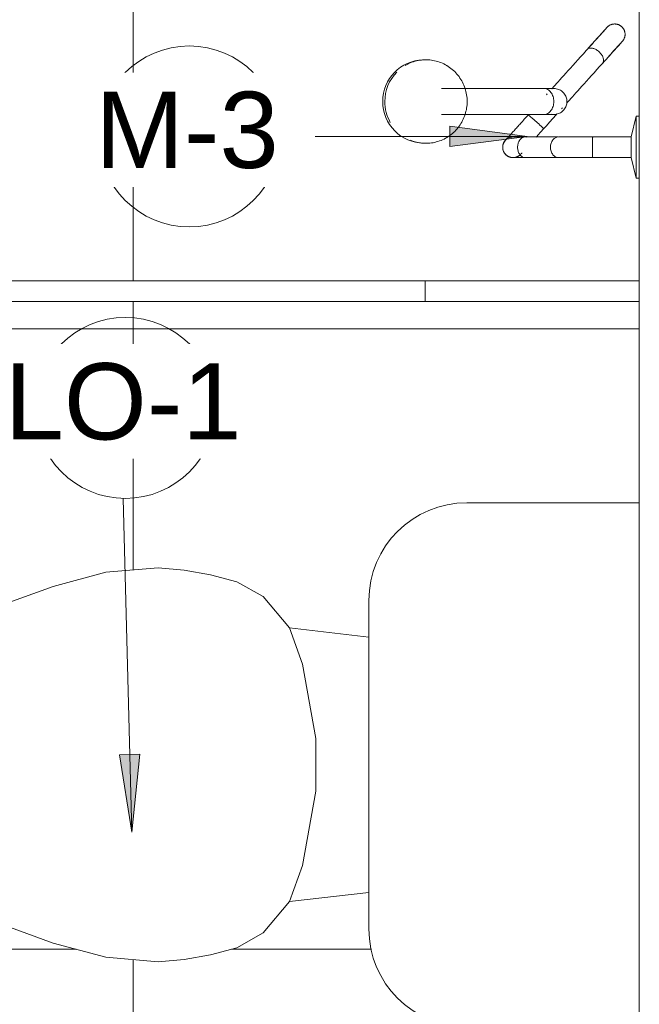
# Model space of a CAD drawing. Header units: metres. Extents: x -10.1 to 50.7, y -18 to 8.5.
# Tile 32 of 109: x -1.3 to -0.7, y -15.3 to -14.4. Entities that reach past the tile are written whole.
import ezdxf

# ---------------------------------------------------------------- set-up
doc = ezdxf.new("R2010")
doc.units = ezdxf.units.M
for name, color, linetype, lineweight in [('A-ANNO-KEYN', 231, 'Continuous', 9), ('A-FLOR-PATT', 8, 'Continuous', 18), ('A-GLAZ', 151, 'Continuous', 18), ('A-WALL', 113, 'Continuous', 18), ('P-SANR-FIXT', 6, 'Continuous', 18)]:
    doc.layers.add(name, color=color, linetype=linetype, lineweight=lineweight)
doc.styles.add('Arial_1', font='arial.ttf', dxfattribs={"height": 0.073765})

# ---------------------------------------------------------------- blocks, each defined once
blk = doc.blocks.new('ADA Shower Head with adjustable bar 2 - ADA Shower Head with adjustable bar 2-202878-PAGINAÇÃO DE PISO E LAYOUT DO VEST_ FEMININO')
at = {"layer": 'P-SANR-FIXT', "color": 7}
for p, q in [((0.03, 0.08487), (0.03, 0.08185)), ((0.03, 0.08185), (0.05, 0.07687)), ((0.06, 0.08185), (0.03, 0.08185)), ((0.05, 0.07687), (0.05, 0.03987)), ((0.05, 0.07687), (0.06, 0.07687)), ((0.09, 0.08185), (0.06, 0.08185)), ((0.06, 0.07687), (0.07, 0.07687)), ((0.07, 0.07687), (0.09, 0.08185)), ((0.07, 0.03987), (0.07, 0.07687)), ((0.09, 0.08185), (0.09, 0.08487)), ((0.02239, 0.01008), (0.02268, 0.00979)), ((0.05, 0.00622), (0.05, -0.0255)), ((0.07, -0.0255), (0.07, 0.00705)), ((0.00324, -0.00669), (0.00324, -0.10631)), ((0.00865, -0.00445), (0.00843, -0.00425)), ((0.00919, -0.00491), (0.00888, -0.00466)), ((0.02824, -0.10631), (0.02824, -0.00745)), ((0.02871, -0.02251), (0.02824, -0.02209)), ((-0.01918, -0.10169), (-0.01919, -0.10171)), ((0.05073, -0.10171), (0.05072, -0.10169)), ((-0.02446, -0.12481), (-0.02427, -0.12697)), ((0.05582, -0.12697), (0.056, -0.12481))]:
    blk.add_line(p, q, dxfattribs=at)
at = {"layer": 'P-SANR-FIXT', "color": 7, "flags": 128}
for points in [[(-0.05591, 0.05368), (-0.0562, 0.05395), (-0.05648, 0.05424), (-0.05675, 0.05453), (-0.05701, 0.05484), (-0.05725, 0.05516), (-0.05748, 0.05548), (-0.0577, 0.05582), (-0.05791, 0.05616), (-0.0581, 0.05651), (-0.05827, 0.05687), (-0.05844, 0.05724), (-0.05858, 0.05761), (-0.05872, 0.05799), (-0.05883, 0.05837), (-0.05894, 0.05875), (-0.05902, 0.05915), (-0.05909, 0.05954), (-0.05915, 0.05994), (-0.05919, 0.06033), (-0.05921, 0.06073), (-0.05922, 0.06113), (-0.05921, 0.06153), (-0.05918, 0.06193), (-0.05914, 0.06233), (-0.05909, 0.06273), (-0.05901, 0.06312), (-0.05892, 0.06351), (-0.05882, 0.0639), (-0.0587, 0.06428), (-0.05857, 0.06465), (-0.05842, 0.06502), (-0.05825, 0.06539), (-0.05808, 0.06575), (-0.05788, 0.0661), (-0.05768, 0.06644), (-0.05746, 0.06677), (-0.05722, 0.0671), (-0.05698, 0.06742), (-0.05672, 0.06772), (-0.05645, 0.06802), (-0.05617, 0.0683), (-0.05587, 0.06857), (-0.05557, 0.06883), (-0.05526, 0.06908), (-0.05493, 0.06931), (-0.0546, 0.06954), (-0.05426, 0.06975), (-0.05391, 0.06994), (-0.05355, 0.07012), (-0.05319, 0.07029), (-0.05282, 0.07044), (-0.05244, 0.07058), (-0.05206, 0.0707), (-0.05168, 0.0708), (-0.05129, 0.07089), (-0.05089, 0.07097), (-0.0505, 0.07103), (-0.0501, 0.07107), (-0.0497, 0.0711), (-0.0493, 0.07111), (-0.0489, 0.07111), (-0.0485, 0.07108), (-0.0481, 0.07105), (-0.04771, 0.071), (-0.04731, 0.07093), (-0.04692, 0.07084), (-0.04654, 0.07074), (-0.04615, 0.07063), (-0.04577, 0.0705), (-0.0454, 0.07035), (-0.04503, 0.07019), (-0.04467, 0.07002), (-0.04432, 0.06983), (-0.04398, 0.06963), (-0.04364, 0.06941), (-0.04331, 0.06918), (-0.043, 0.06894), (-0.04269, 0.06868), (-0.04253, 0.06854)], [(-0.02113, 0.04928), (-0.0231, 0.05105), (-0.02499, 0.05275), (-0.02679, 0.05437), (-0.02851, 0.05592), (-0.03014, 0.05739), (-0.03168, 0.05877), (-0.03312, 0.06007), (-0.03447, 0.06129), (-0.03572, 0.06241), (-0.03687, 0.06345), (-0.03791, 0.06439), (-0.03886, 0.06524), (-0.0397, 0.06599), (-0.04043, 0.06665), (-0.04105, 0.06721), (-0.04157, 0.06768), (-0.04197, 0.06804), (-0.04227, 0.06831), (-0.04245, 0.06847), (-0.04252, 0.06854), (-0.04253, 0.06854)], [(-0.04253, 0.06854), (-0.04247, 0.06849), (-0.0423, 0.06834), (-0.04203, 0.06809), (-0.04164, 0.06774), (-0.04114, 0.06729), (-0.04053, 0.06675), (-0.03982, 0.0661), (-0.039, 0.06536), (-0.03807, 0.06453), (-0.03704, 0.0636), (-0.0359, 0.06258), (-0.03467, 0.06147), (-0.03334, 0.06027), (-0.03191, 0.05898), (-0.03039, 0.05761), (-0.02877, 0.05616), (-0.02707, 0.05462), (-0.02527, 0.05301), (-0.0234, 0.05132), (-0.02144, 0.04956), (-0.02113, 0.04928)], [(-0.03451, 0.03442), (-0.03648, 0.03619), (-0.03837, 0.03789), (-0.04017, 0.03951), (-0.04189, 0.04106), (-0.04352, 0.04253), (-0.04506, 0.04391), (-0.0465, 0.04521), (-0.04785, 0.04642), (-0.0491, 0.04755), (-0.05025, 0.04858), (-0.0513, 0.04953), (-0.05224, 0.05038), (-0.05308, 0.05113), (-0.05381, 0.05179), (-0.05443, 0.05235), (-0.05495, 0.05282), (-0.05535, 0.05318), (-0.05565, 0.05345), (-0.05583, 0.05361), (-0.05591, 0.05368), (-0.05591, 0.05368)], [(-0.05591, 0.05368), (-0.05585, 0.05363), (-0.05569, 0.05348), (-0.05541, 0.05323), (-0.05502, 0.05288), (-0.05452, 0.05243), (-0.05392, 0.05188), (-0.0532, 0.05124), (-0.05238, 0.0505), (-0.05145, 0.04967), (-0.05042, 0.04874), (-0.04929, 0.04772), (-0.04805, 0.04661), (-0.04672, 0.04541), (-0.04529, 0.04412), (-0.04377, 0.04275), (-0.04215, 0.04129), (-0.04045, 0.03976), (-0.03866, 0.03815), (-0.03678, 0.03646), (-0.03483, 0.0347), (-0.03451, 0.03442)], [(-0.02113, 0.04928), (-0.01805, 0.04651), (-0.01505, 0.04381), (-0.01214, 0.04119), (-0.00933, 0.03865), (-0.00661, 0.0362), (-0.00399, 0.03384), (-0.00147, 0.03158), (0.00093, 0.02941), (0.00322, 0.02735), (0.00539, 0.02539), (0.00745, 0.02355), (0.00938, 0.02181), (0.01118, 0.02018), (0.01285, 0.01868), (0.0144, 0.01729), (0.0158, 0.01602), (0.01707, 0.01488)], [(0.05, 0.03987), (0.05, 0.03808), (0.05, 0.03629), (0.05, 0.03452), (0.05, 0.03276), (0.05, 0.03102), (0.05, 0.02929), (0.05, 0.02759), (0.05, 0.0259), (0.05, 0.02425), (0.05, 0.02262), (0.05, 0.02103), (0.05, 0.01947), (0.05, 0.01794), (0.05, 0.01646), (0.05, 0.01501), (0.05, 0.01361), (0.05, 0.01226), (0.05, 0.01095), (0.05, 0.0097), (0.05, 0.00849), (0.05, 0.00734), (0.05, 0.00661)], [(0.07, 0.00661), (0.07, 0.00772), (0.07, 0.00889), (0.07, 0.01011), (0.07, 0.01138), (0.07, 0.01271), (0.07, 0.01408), (0.07, 0.01549), (0.07, 0.01695), (0.07, 0.01845), (0.07, 0.01999), (0.07, 0.02156), (0.07, 0.02316), (0.07, 0.0248), (0.07, 0.02647), (0.07, 0.02816), (0.07, 0.02987), (0.07, 0.0316), (0.07, 0.03335), (0.07, 0.03512), (0.07, 0.03689), (0.07, 0.03868), (0.07, 0.03987)], [(0.00343, 0.00025), (0.00282, 0.0008), (0.00146, 0.00202), (-0.00004, 0.00338), (-0.00167, 0.00485), (-0.00344, 0.00643), (-0.00533, 0.00814), (-0.00734, 0.00995), (-0.00948, 0.01188), (-0.01174, 0.01391), (-0.01411, 0.01604), (-0.01659, 0.01827), (-0.01917, 0.0206), (-0.02186, 0.02303), (-0.02465, 0.02554), (-0.02753, 0.02813), (-0.0305, 0.0308), (-0.03356, 0.03356), (-0.03451, 0.03442)], [(0.02171, 0.0107), (0.02198, 0.01046), (0.0221, 0.01036), (0.0221, 0.01035)], [(0.00324, 0.00242), (0.00324, 0.00233), (0.00324, 0.00218), (0.00324, 0.00197), (0.00324, 0.00169), (0.00324, 0.00135), (0.00324, 0.00095), (0.00324, 0.00049), (0.00324, -0.00004), (0.00324, -0.00062), (0.00324, -0.00127), (0.00324, -0.00197), (0.00324, -0.00273), (0.00324, -0.00355), (0.00324, -0.00442), (0.00324, -0.00535), (0.00324, -0.00632), (0.00324, -0.00704)], [(0.02777, 0.00525), (0.02864, 0.00447), (0.03212, 0.00133), (0.03562, -0.00182), (0.03912, -0.00498), (0.04209, -0.00765)], [(0.02824, -0.00704), (0.02824, -0.00602), (0.02824, -0.00506), (0.02824, -0.00415), (0.02824, -0.0033), (0.02824, -0.0025), (0.02824, -0.00175), (0.02824, -0.00107), (0.02824, -0.00044), (0.02824, 0.00013), (0.02824, 0.00064), (0.02824, 0.00108), (0.02824, 0.00146), (0.02824, 0.00178), (0.02824, 0.00204), (0.02824, 0.00223), (0.02824, 0.00236), (0.02824, 0.00242)], [(0.04209, -0.00765), (0.04312, -0.00858), (0.04415, -0.0095), (0.04517, -0.01042), (0.04618, -0.01133), (0.04718, -0.01223), (0.04818, -0.01313), (0.04916, -0.01401), (0.0501, -0.01486)], [(0.05331, -0.04466), (0.05329, -0.04464), (0.05323, -0.04459), (0.05312, -0.04449), (0.05298, -0.04436), (0.0528, -0.0442), (0.05257, -0.044), (0.05231, -0.04376), (0.052, -0.04348), (0.05166, -0.04317), (0.05127, -0.04283), (0.05085, -0.04245), (0.0504, -0.04204), (0.0499, -0.04159), (0.04937, -0.04112), (0.04881, -0.04061), (0.04821, -0.04007), (0.04758, -0.0395), (0.04691, -0.0389), (0.04622, -0.03828), (0.04549, -0.03762), (0.04474, -0.03695), (0.04396, -0.03624), (0.04315, -0.03552), (0.04232, -0.03477), (0.04146, -0.034), (0.04059, -0.0332), (0.03969, -0.0324), (0.03877, -0.03157), (0.03783, -0.03073), (0.03688, -0.02987), (0.03591, -0.029), (0.03493, -0.02811), (0.03394, -0.02722), (0.03293, -0.02631), (0.03192, -0.0254), (0.0309, -0.02449), (0.02988, -0.02356), (0.02885, -0.02264), (0.02871, -0.02251)], [(0.05, -0.0255), (0.05, -0.02668), (0.05, -0.0278), (0.05, -0.02887), (0.05, -0.02988), (0.05, -0.03083), (0.05, -0.03172), (0.05, -0.03254), (0.05, -0.03331), (0.05, -0.03401), (0.05, -0.03464), (0.05, -0.03521), (0.05, -0.0357), (0.05, -0.03613), (0.05, -0.03649), (0.05, -0.03678), (0.05, -0.037), (0.05, -0.03715), (0.05, -0.03723)], [(0.07, -0.03723), (0.07, -0.03715), (0.07, -0.037), (0.07, -0.03678), (0.07, -0.0365), (0.07, -0.03614), (0.07, -0.03571), (0.07, -0.03521), (0.07, -0.03465), (0.07, -0.03401), (0.07, -0.03331), (0.07, -0.03255), (0.07, -0.03173), (0.07, -0.03084), (0.07, -0.02989), (0.07, -0.02888), (0.07, -0.02781), (0.07, -0.02669), (0.07, -0.02551), (0.07, -0.0255)], [(0.06698, -0.03007), (0.06726, -0.03036), (0.06753, -0.03065), (0.06779, -0.03096), (0.06803, -0.03127), (0.06827, -0.0316), (0.06848, -0.03194), (0.06869, -0.03228), (0.06888, -0.03263), (0.06906, -0.03299), (0.06922, -0.03336), (0.06937, -0.03373), (0.0695, -0.0341), (0.06962, -0.03449), (0.06972, -0.03487), (0.06981, -0.03526), (0.06988, -0.03566), (0.06993, -0.03605), (0.06997, -0.03645), (0.06999, -0.03685), (0.07, -0.03725), (0.06999, -0.03765), (0.06997, -0.03805), (0.06993, -0.03845), (0.06987, -0.03884), (0.0698, -0.03924), (0.06971, -0.03963), (0.0696, -0.04001), (0.06949, -0.0404), (0.06935, -0.04077), (0.0692, -0.04114), (0.06904, -0.04151), (0.06886, -0.04187), (0.06867, -0.04222), (0.06846, -0.04256), (0.06824, -0.04289), (0.06801, -0.04322), (0.06776, -0.04353), (0.0675, -0.04384), (0.06723, -0.04413), (0.06695, -0.04442), (0.06666, -0.04469), (0.06635, -0.04495), (0.06604, -0.0452), (0.06572, -0.04543), (0.06538, -0.04566), (0.06504, -0.04586), (0.06469, -0.04606), (0.06434, -0.04624), (0.06397, -0.04641), (0.0636, -0.04656), (0.06323, -0.04669), (0.06285, -0.04682), (0.06246, -0.04692), (0.06207, -0.04701), (0.06168, -0.04709), (0.06128, -0.04715), (0.06088, -0.04719), (0.06049, -0.04722), (0.06009, -0.04723), (0.05969, -0.04722), (0.05929, -0.0472), (0.05889, -0.04717), (0.05849, -0.04711), (0.0581, -0.04705), (0.05771, -0.04696), (0.05732, -0.04686), (0.05694, -0.04675), (0.05656, -0.04662), (0.05618, -0.04647), (0.05582, -0.04631), (0.05546, -0.04614), (0.05511, -0.04595), (0.05476, -0.04575), (0.05442, -0.04553), (0.0541, -0.0453), (0.05378, -0.04506), (0.05347, -0.0448), (0.05331, -0.04466)], [(0.06534, -0.02858), (0.06565, -0.02886), (0.06592, -0.0291), (0.06615, -0.02931), (0.06634, -0.02948), (0.06649, -0.02962), (0.0666, -0.02971), (0.06666, -0.02977), (0.06669, -0.0298)], [(0.01577, -0.08158), (0.01416, -0.08162), (0.01256, -0.08171), (0.01096, -0.08187), (0.00936, -0.08209), (0.00778, -0.08237), (0.00621, -0.08272), (0.00465, -0.08312), (0.00311, -0.08359), (0.0016, -0.08412), (0.0001, -0.0847), (-0.00137, -0.08535), (-0.00282, -0.08605), (-0.00423, -0.08681), (-0.00562, -0.08763), (-0.00697, -0.0885), (-0.00828, -0.08942), (-0.00956, -0.09039), (-0.0108, -0.09141), (-0.01199, -0.09248), (-0.01314, -0.0936), (-0.01425, -0.09476), (-0.0153, -0.09597), (-0.01631, -0.09722), (-0.01727, -0.0985), (-0.01817, -0.09983), (-0.01902, -0.10118), (-0.01981, -0.10258), (-0.02055, -0.104), (-0.02123, -0.10545), (-0.02185, -0.10692), (-0.02241, -0.10842), (-0.02291, -0.10995), (-0.02334, -0.11149), (-0.02371, -0.11304), (-0.02402, -0.11461), (-0.02427, -0.11619), (-0.02445, -0.11778), (-0.02456, -0.11938), (-0.02461, -0.12098), (-0.0246, -0.12258), (-0.02452, -0.12417), (-0.02437, -0.12577), (-0.02416, -0.12735), (-0.02389, -0.12893), (-0.02355, -0.13049), (-0.02315, -0.13204), (-0.02269, -0.13357), (-0.0222, -0.13499)], [(0.05374, -0.13499), (0.05426, -0.13347), (0.05472, -0.13194), (0.05512, -0.13039), (0.05545, -0.12883), (0.05572, -0.12725), (0.05593, -0.12566), (0.05607, -0.12407), (0.05614, -0.12247), (0.05615, -0.12087), (0.0561, -0.11927), (0.05598, -0.11768), (0.05579, -0.11609), (0.05555, -0.11451), (0.05523, -0.11294), (0.05486, -0.11138), (0.05442, -0.10985), (0.05392, -0.10833), (0.05335, -0.10683), (0.05273, -0.10535), (0.05205, -0.1039), (0.05131, -0.10248), (0.05051, -0.10109), (0.04965, -0.09974), (0.04875, -0.09842), (0.04779, -0.09713), (0.04678, -0.09589), (0.04572, -0.09469), (0.04461, -0.09353), (0.04345, -0.09241), (0.04226, -0.09134), (0.04102, -0.09033), (0.03974, -0.08936), (0.03842, -0.08844), (0.03707, -0.08757), (0.03568, -0.08676), (0.03426, -0.08601), (0.03282, -0.08531), (0.03134, -0.08466), (0.02985, -0.08408), (0.02833, -0.08356), (0.02679, -0.08309), (0.02523, -0.08269), (0.02366, -0.08235), (0.02207, -0.08207), (0.02048, -0.08186), (0.01888, -0.0817), (0.01727, -0.08161), (0.01577, -0.08158)]]:
    blk.add_lwpolyline(points, dxfattribs=at)
at = {"layer": 'P-SANR-FIXT', "color": 7}
for start, end in [(180.94986, 191.6624), (346.21616, 355.31893), (196.29389, 203.22457), (213, 219.66551), (228, 234.54796), (243, 249.30006), (258, 264.04561), (273, 279.0805), (288, 294.49225), (303, 309.69735), (318, 324.92595), (330.75626, 339.60834)]:
    blk.add_arc((0.06, -0.03723), 0.01, start, end, dxfattribs=at)
for centre, major_axis, ratio, start_param, end_param in [((0.0354, -0.01508), (0.00669, 0.00743), 0.029353, 0.6982, 1.396263), ((0.0354, -0.01508), (0.00669, 0.00743), 0.029353, 0, 0.698132), ((0.0354, -0.01508), (0.00669, 0.00743), 0.029353, 2.094395, 3.141593), ((0.0354, -0.01508), (0.00669, 0.00743), 0.029353, 1.745329, 2.09433), ((0.0354, -0.01508), (0.00669, 0.00743), 0.029353, 1.396298, 1.745303), ((0.06, -0.03723), (-0.01, 0), 0.999727, 6.18365, 6.283185), ((0.06, -0.03723), (-0.01, 0), 0.999727, 3.036772, 3.141593), ((0.06, -0.03723), (0.01, 0), 0.999727, 3.33058, 3.403392), ((0.06, -0.03723), (0.01, 0), 0.999727, 3.561238, 3.665191), ((0.06, -0.03723), (0.01, 0), 0.999727, 3.824254, 3.926991), ((0.06, -0.03723), (0.01, 0), 0.999727, 4.022297, 4.712389), ((0.06, -0.03723), (0.01, 0), 0.999727, 4.712389, 5.287014), ((0.06, -0.03723), (0.01, 0), 0.999727, 5.395983, 5.497787), ((0.06, -0.03723), (0.01, 0), 0.999727, 5.656447, 5.759587), ((0.06, -0.03723), (0.01, 0), 0.999727, 5.917142, 6.021386), ((0.01577, -0.12152), (0.04037, 0), 0.98191, 3.141593, 3.250824), ((0.01577, -0.1237), (-0.04018, 0), 0.98191, 1.570796, 3.141593), ((0.01577, -0.12152), (0.04037, 0), 0.98191, 6.161652, 6.283185), ((0.01577, -0.1237), (0.04018, 0), 0.98191, 3.15857, 4.712389), ((0.01577, -0.12152), (0.04037, 0), 0.98191, 3.403392, 3.665191), ((0.01577, -0.12152), (0.04037, 0), 0.98191, 5.896855, 6.021386), ((0.01577, -0.12152), (0.04037, 0), 0.98191, 3.926991, 4.712389), ((0.01577, -0.12152), (-0.04037, 0), 0.98191, 1.570796, 2.094395)]:
    blk.add_ellipse(centre, major_axis=major_axis, ratio=ratio, start_param=start_param, end_param=end_param, dxfattribs=at)
for points, knots in [([(-0.02113, 0.04928), (-0.02193, 0.05), (-0.02415, 0.05074), (-0.02797, 0.04961), (-0.03122, 0.04729), (-0.0336, 0.04465), (-0.03528, 0.04168), (-0.03605, 0.03872), (-0.03584, 0.03616), (-0.03504, 0.03489), (-0.03451, 0.03442)], [-1, -1, -1, -1, -0.833333, -0.666667, -0.555556, -0.444444, -0.333333, -0.222222, -0.111111, 0, 0, 0, 0]), ([(0.05013, -0.02433), (0.04995, -0.02513), (0.04997, -0.02682), (0.05116, -0.02921), (0.05344, -0.03119), (0.05651, -0.03247), (0.05884, -0.03277), (0.06, -0.03277)], [0.4486027, 0.4486027, 0.4486027, 0.4486027, 0.5555556, 0.6666667, 0.7777778, 0.8888889, 1, 1, 1, 1]), ([(0.06, -0.03277), (0.06116, -0.03277), (0.06349, -0.03247), (0.06656, -0.03118), (0.06884, -0.02921), (0.07004, -0.02682), (0.07005, -0.02514), (0.06987, -0.02433)], [0, 0, 0, 0, 0.1111111, 0.2222222, 0.3333333, 0.4444444, 0.5510993, 0.5510993, 0.5510993, 0.5510993])]:
    blk.add_open_spline(points, degree=3, knots=knots, dxfattribs=at)
for points in [[(0.05015, 0.03991), (0.04995, 0.03988), (0.04995, 0.03982), (0.05116, 0.03973), (0.05344, 0.03966), (0.05651, 0.03961), (0.05884, 0.0396), (0.06, 0.0396)], [(0.06, 0.0396), (0.06116, 0.0396), (0.06349, 0.03961), (0.06656, 0.03966), (0.06884, 0.03973), (0.07005, 0.03982), (0.07005, 0.03988), (0.06985, 0.03991)], [(0.00343, 0.00024), (0.00318, 0.00167), (0.00318, 0.00464), (0.00469, 0.00879), (0.00754, 0.01219), (0.01138, 0.0144), (0.01428, 0.01492), (0.01574, 0.01492)], [(0.01574, 0.01492), (0.01719, 0.01492), (0.0201, 0.0144), (0.02394, 0.01218), (0.02679, 0.00879), (0.0283, 0.00462), (0.0283, 0.00167), (0.02805, 0.00024)], [(0.00324, -0.00704), (0.00324, -0.00583), (0.00389, -0.00342), (0.00667, -0.00036), (0.01083, 0.00168), (0.0141, 0.00215), (0.01574, 0.00215)], [(0.01574, 0.00215), (0.01738, 0.00215), (0.02065, 0.00168), (0.02481, -0.00036), (0.02759, -0.00342), (0.02824, -0.00583), (0.02824, -0.00704)], [(0.05, 0.00661), (0.05, 0.00564), (0.05048, 0.00371), (0.05266, 0.00116), (0.05603, -0.00057), (0.05867, -0.00098), (0.06, -0.00098)], [(0.06, -0.00098), (0.06133, -0.00098), (0.06397, -0.00057), (0.06734, 0.00116), (0.06952, 0.00371), (0.07, 0.00564), (0.07, 0.00661)]]:
    blk.add_open_spline(points, degree=3, dxfattribs=at)
blk = doc.blocks.new('M_Toilet-Domestic-3D - M_Toilet-Domestic-3D-210232-PAGINAÇÃO DE PISO E LAYOUT DO VEST_ FEMININO')
at = {"layer": 'P-SANR-FIXT', "color": 7}
for p, q in [((-0.04759, 0.2921), (-0.0127, 0.3048)), ((-0.0127, 0.3048), (0.0127, 0.3048)), ((0.0127, 0.3048), (0.04759, 0.2921)), ((-0.06959, 0.2794), (-0.04759, 0.2921)), ((0.04759, 0.2921), (0.06959, 0.2794)), ((-0.09499, 0.254), (-0.06959, 0.2794)), ((0.06959, 0.2794), (0.09499, 0.254)), ((-0.13023, 0.2032), (-0.09499, 0.254)), ((0.09499, 0.254), (0.13023, 0.2032)), ((-0.15392, 0.1524), (-0.13023, 0.2032)), ((0.13023, 0.2032), (0.15392, 0.1524)), ((-0.17241, 0.1016), (-0.15392, 0.1524)), ((0.15392, 0.1524), (0.17241, 0.1016)), ((-0.18607, 0.05061), (-0.17241, 0.1016)), ((0.17241, 0.1016), (0.18607, 0.05061)), ((-0.1905, 0), (-0.18607, 0.05061)), ((0.18607, 0.05061), (0.1905, 0)), ((-0.18829, -0.0253), (-0.1905, 0)), ((0.1905, 0), (0.18829, -0.0253)), ((-0.18379, -0.0508), (-0.18829, -0.0253)), ((0.18829, -0.0253), (0.18379, -0.0508)), ((-0.17698, -0.0762), (-0.18379, -0.0508)), ((0.18379, -0.0508), (0.17698, -0.0762)), ((-0.16259, -0.1016), (-0.17698, -0.0762)), ((0.17698, -0.0762), (0.16259, -0.1016)), ((-0.13232, -0.127), (-0.16259, -0.1016)), ((0.16259, -0.1016), (0.13232, -0.127)), ((-0.09743, -0.1397), (-0.13232, -0.127)), ((-0.12349, -0.2038), (-0.13232, -0.127)), ((0.13232, -0.127), (0.09743, -0.1397)), ((0.12349, -0.2038), (0.13232, -0.127)), ((-0.0254, -0.1524), (-0.09743, -0.1397)), ((0.09743, -0.1397), (0.0254, -0.1524)), ((0.0254, -0.1524), (-0.0254, -0.1524)), ((0.15875, -0.2038), (-0.15875, -0.2038)), ((-0.2534, -0.29845), (-0.2534, -0.4652)), ((0.2534, -0.4652), (0.2534, -0.29845))]:
    blk.add_line(p, q, dxfattribs=at)
for centre, start, end in [((-0.15875, -0.29845), 90, 180), ((0.15875, -0.29845), 0, 90)]:
    blk.add_arc(centre, 0.09465, start, end, dxfattribs=at)
blk = doc.blocks.new('Casement w Mullions-Number_0002 - Janela 100 x 400 _cm_-1469881-PAGINAÇÃO DE PISO E LAYOUT DO VEST_ FEMININO')
at = {"layer": 'A-GLAZ'}
blk.add_line((-2.05595, -0.075), (2.05595, -0.075), dxfattribs=at)
blk = doc.blocks.new('M_Identificador de nota-chave - Texto da nota-chave-86548-PAGINAÇÃO DE PISO E LAYOUT DO VEST_ FEMININO')
at = {"layer": 'A-ANNO-KEYN'}
blk.add_circle((0.000244, -0.000205), 0.0035, dxfattribs=at)

msp = doc.modelspace()

# ---------------------------------------------------------------- hatches: boundary and pattern name
at = {"layer": 'A-ANNO-KEYN'}
for points in [[(-0.83555, -14.4787), (-0.91055, -14.46883), (-0.91055, -14.48858)], [(-1.218, -15.15127), (-1.21007, -15.07604), (-1.22981, -15.07655)]]:
    msp.add_hatch(color=256, dxfattribs=at).paths.add_polyline_path(points, flags=0)
at = {"layer": 'A-FLOR-PATT'}
h = msp.add_hatch(dxfattribs=at)
h.set_pattern_fill('FP_2', color=256, style=0, pattern_type=2)
h.set_pattern_definition([(0, (-7.217, -19.465), (0, 0.6), []), (90, (-7.217, -19.465), (-0.6, 4e-17), [])])
h.paths.add_polyline_path([(-5.77727, -17.56217), (-4.48727, -17.56217), (-4.48727, -17.43467), (-4.46727, -17.43467), (-4.46727, -17.56217), (-3.66386, -17.56217), (-3.66386, -15.13217), (-2.82386, -15.13217), (-2.82386, -17.56217), (-2.03727, -17.56217), (-2.03727, -17.50217), (-2.01727, -17.50217), (-2.01727, -17.56217), (-0.72727, -17.56217), (-0.72727, -17.44788), (-0.73029, -17.44788), (-0.73527, -17.42788), (-0.83686, -17.42774), (-0.8504, -17.42774), (-0.85196, -17.42754), (-0.85518, -17.42591), (-0.85644, -17.42495), (-0.85841, -17.42195), (-0.85903, -17.42046), (-0.85924, -17.41689), (-0.85888, -17.41494), (-0.85735, -17.41199), (-0.85532, -17.40954), (-0.83423, -17.38612), (-0.89571, -17.38612), (-0.89604, -17.3871), (-0.8975, -17.39061), (-0.90267, -17.39898), (-0.9058, -17.40235), (-0.91035, -17.40635), (-0.91655, -17.41002), (-0.91839, -17.41094), (-0.92341, -17.41264), (-0.92881, -17.41369), (-0.93366, -17.41401), (-0.94105, -17.41313), (-0.94605, -17.41246), (-0.95589, -17.4082), (-0.96374, -17.40206), (-0.97001, -17.39374), (-0.97401, -17.38358), (-0.9753, -17.37365), (-0.97393, -17.3632), (-0.96994, -17.35346), (-0.96294, -17.34461), (-0.95519, -17.33869), (-0.94605, -17.33483), (-0.93366, -17.33328), (-0.92638, -17.33406), (-0.92176, -17.3352), (-0.91786, -17.33656), (-0.91121, -17.3404), (-0.90874, -17.34213), (-0.90277, -17.34821), (-0.90193, -17.34911), (-0.89663, -17.35856), (-0.89582, -17.36112), (-0.81506, -17.36138), (-0.81189, -17.36131), (-0.76108, -17.30454), (-0.89402, -17.30454), (-0.91852, -17.30131), (-0.94135, -17.29186), (-0.96095, -17.27682), (-0.97599, -17.25721), (-0.98545, -17.23439), (-0.98867, -17.20795), (-0.98867, -17.17463), (-1.06547, -17.18346), (-1.09087, -17.21373), (-1.11627, -17.22813), (-1.14167, -17.23493), (-1.16717, -17.23943), (-1.19247, -17.24164), (-1.24308, -17.23721), (-1.29407, -17.22355), (-1.34487, -17.20506), (-1.39567, -17.18137), (-1.44647, -17.14613), (-1.47187, -17.12073), (-1.48457, -17.09873), (-1.49727, -17.06384), (-1.49727, -17.03844), (-1.48457, -17.00355), (-1.47187, -16.98155), (-1.44647, -16.95615), (-1.39567, -16.92091), (-1.34487, -16.89722), (-1.29407, -16.87873), (-1.24308, -16.86507), (-1.19247, -16.86064), (-1.16717, -16.86285), (-1.14167, -16.86735), (-1.11627, -16.87416), (-1.09087, -16.88855), (-1.06547, -16.91882), (-0.98867, -16.92765), (-0.98867, -16.89239), (-0.98545, -16.86789), (-0.97599, -16.84507), (-0.96095, -16.82547), (-0.94135, -16.81043), (-0.91852, -16.80097), (-0.89402, -16.79775), (-0.72727, -16.79775), (-0.72727, -16.60337), (-1.48436, -16.60337), (-1.49346, -16.7079), (-1.49552, -16.71206), (-1.49832, -16.71486), (-1.49936, -16.71543), (-1.50424, -16.71683), (-1.77364, -16.71698), (-1.77817, -16.71566), (-1.77998, -16.71451), (-1.78199, -16.71216), (-1.78258, -16.71123), (-1.7841, -16.70762), (-1.79354, -16.60337), (-2.01727, -16.60337), (-2.01727, -16.90217), (-2.03727, -16.90217), (-2.03727, -16.48467), (-2.01727, -16.48467), (-2.01727, -16.58337), (-0.72727, -16.58337), (-0.72727, -16.46293), (-0.73029, -16.46293), (-0.73527, -16.44293), (-0.83686, -16.44279), (-0.8504, -16.44279), (-0.85196, -16.44259), (-0.85518, -16.44096), (-0.85644, -16.44), (-0.85841, -16.437), (-0.85903, -16.43551), (-0.85924, -16.43194), (-0.85888, -16.42999), (-0.85735, -16.42704), (-0.85532, -16.42459), (-0.83423, -16.40117), (-0.89571, -16.40117), (-0.89604, -16.40215), (-0.8975, -16.40566), (-0.90267, -16.41403), (-0.9058, -16.4174), (-0.91035, -16.4214), (-0.9154, -16.42447), (-0.91839, -16.42599), (-0.92341, -16.42769), (-0.92881, -16.42874), (-0.93366, -16.42906), (-0.94105, -16.42818), (-0.94705, -16.42709), (-0.95589, -16.42325), (-0.96374, -16.41711), (-0.97016, -16.40843), (-0.97395, -16.3991), (-0.9753, -16.3887), (-0.97393, -16.37825), (-0.96994, -16.36851), (-0.96294, -16.35966), (-0.95519, -16.35374), (-0.94605, -16.34988), (-0.93366, -16.34833), (-0.92638, -16.34911), (-0.92176, -16.35025), (-0.91786, -16.35161), (-0.91121, -16.35545), (-0.90874, -16.35718), (-0.90277, -16.36326), (-0.90147, -16.36493), (-0.89663, -16.37361), (-0.89582, -16.37617), (-0.81506, -16.37643), (-0.81189, -16.37636), (-0.76108, -16.31959), (-0.89402, -16.31959), (-0.91852, -16.31636), (-0.94135, -16.30691), (-0.96095, -16.29187), (-0.97599, -16.27226), (-0.98545, -16.24944), (-0.98867, -16.223), (-0.98867, -16.18968), (-1.06547, -16.19851), (-1.09087, -16.22878), (-1.11627, -16.24318), (-1.14167, -16.24998), (-1.16717, -16.25448), (-1.19247, -16.25669), (-1.24308, -16.25226), (-1.29407, -16.2386), (-1.34487, -16.22011), (-1.39567, -16.19642), (-1.44647, -16.16118), (-1.47187, -16.13578), (-1.48457, -16.11378), (-1.49727, -16.07889), (-1.49727, -16.05349), (-1.48457, -16.0186), (-1.47187, -15.9966), (-1.44647, -15.9712), (-1.39567, -15.93596), (-1.34487, -15.91227), (-1.29407, -15.89378), (-1.24308, -15.88012), (-1.19247, -15.87569), (-1.16717, -15.8779), (-1.14167, -15.8824), (-1.11627, -15.88921), (-1.09087, -15.9036), (-1.06547, -15.93387), (-0.98867, -15.9427), (-0.98867, -15.90744), (-0.98545, -15.88294), (-0.97599, -15.86012), (-0.96095, -15.84052), (-0.94135, -15.82548), (-0.91852, -15.81602), (-0.89402, -15.8128), (-0.72727, -15.8128), (-0.72727, -15.61842), (-1.48436, -15.61842), (-1.49341, -15.72284), (-1.49552, -15.72711), (-1.49848, -15.73003), (-1.49895, -15.73036), (-1.50424, -15.73188), (-1.77364, -15.73203), (-1.77817, -15.73071), (-1.77998, -15.72956), (-1.78199, -15.72721), (-1.78258, -15.72628), (-1.7841, -15.72267), (-1.79354, -15.61842), (-2.01727, -15.61842), (-2.01727, -15.88467), (-2.03727, -15.88467), (-2.03727, -15.49717), (-2.01727, -15.49717), (-2.01727, -15.59842), (-0.72727, -15.59842), (-0.72727, -15.48293), (-0.73029, -15.48293), (-0.73527, -15.46293), (-0.83686, -15.46279), (-0.8504, -15.46279), (-0.85196, -15.46259), (-0.85518, -15.46096), (-0.85644, -15.46), (-0.85841, -15.457), (-0.85903, -15.45551), (-0.85924, -15.45194), (-0.85888, -15.44999), (-0.85735, -15.44704), (-0.85532, -15.44459), (-0.83423, -15.42117), (-0.89571, -15.42117), (-0.89604, -15.42215), (-0.8975, -15.42566), (-0.90267, -15.43403), (-0.90815, -15.43965), (-0.91015, -15.44127), (-0.9154, -15.44447), (-0.91839, -15.44599), (-0.92341, -15.44769), (-0.92881, -15.44874), (-0.93366, -15.44906), (-0.94105, -15.44818), (-0.94705, -15.44709), (-0.95589, -15.44325), (-0.96374, -15.43711), (-0.97016, -15.42843), (-0.97395, -15.4191), (-0.9753, -15.4087), (-0.97367, -15.3976), (-0.96994, -15.38851), (-0.96294, -15.37966), (-0.95519, -15.37374), (-0.94605, -15.36988), (-0.93366, -15.36833), (-0.92638, -15.36911), (-0.92176, -15.37025), (-0.91786, -15.37161), (-0.91121, -15.37545), (-0.90874, -15.37718), (-0.90277, -15.38326), (-0.90147, -15.38493), (-0.89663, -15.39361), (-0.89582, -15.39617), (-0.81506, -15.39643), (-0.81189, -15.39636), (-0.76108, -15.33959), (-0.89402, -15.33959), (-0.91852, -15.33636), (-0.94135, -15.32691), (-0.96095, -15.31187), (-0.97599, -15.29226), (-0.98545, -15.26944), (-0.98867, -15.243), (-0.98867, -15.20968), (-1.06547, -15.21851), (-1.09087, -15.24878), (-1.11627, -15.26318), (-1.14167, -15.26998), (-1.16717, -15.27448), (-1.19247, -15.27669), (-1.24308, -15.27226), (-1.29407, -15.2586), (-1.34487, -15.24011), (-1.39567, -15.21642), (-1.44647, -15.18118), (-1.47187, -15.15578), (-1.48457, -15.13378), (-1.49727, -15.09889), (-1.49727, -15.07349), (-1.48457, -15.0386), (-1.47187, -15.0166), (-1.44647, -14.9912), (-1.39567, -14.95596), (-1.34487, -14.93227), (-1.29407, -14.91378), (-1.24308, -14.90012), (-1.19247, -14.89569), (-1.16717, -14.8979), (-1.14167, -14.9024), (-1.11627, -14.90921), (-1.09087, -14.9236), (-1.06547, -14.95387), (-0.98867, -14.9627), (-0.98867, -14.92744), (-0.98545, -14.90294), (-0.97599, -14.88012), (-0.96095, -14.86052), (-0.94135, -14.84548), (-0.91852, -14.83602), (-0.89402, -14.8328), (-0.72727, -14.8328), (-0.72727, -14.63842), (-1.48436, -14.63842), (-1.49346, -14.74295), (-1.49553, -14.74712), (-1.49848, -14.75003), (-1.49895, -14.75036), (-1.50424, -14.75188), (-1.77364, -14.75203), (-1.77758, -14.75109), (-1.77998, -14.74956), (-1.78205, -14.74712), (-1.78258, -14.74628), (-1.7841, -14.74267), (-1.79354, -14.63842), (-2.01727, -14.63842), (-2.01727, -14.89717), (-2.03727, -14.89717), (-2.03727, -14.51842), (-2.01727, -14.51842), (-2.01727, -14.61842), (-0.72727, -14.61842), (-0.72727, -14.51918), (-0.73029, -14.51918), (-0.73527, -14.49918), (-0.83686, -14.49904), (-0.8504, -14.49904), (-0.85196, -14.49884), (-0.85518, -14.49721), (-0.85644, -14.49625), (-0.85841, -14.49325), (-0.85903, -14.49176), (-0.85924, -14.48819), (-0.85888, -14.48624), (-0.85735, -14.48329), (-0.85532, -14.48084), (-0.83423, -14.45742), (-0.89571, -14.45742), (-0.89604, -14.4584), (-0.89786, -14.46253), (-0.90267, -14.47028), (-0.9058, -14.47365), (-0.91035, -14.47765), (-0.9154, -14.48072), (-0.91839, -14.48224), (-0.92341, -14.48394), (-0.92881, -14.48499), (-0.93366, -14.48531), (-0.94105, -14.48443), (-0.94605, -14.48376), (-0.95589, -14.4795), (-0.96374, -14.47336), (-0.97001, -14.46504), (-0.97401, -14.45488), (-0.9753, -14.44495), (-0.97393, -14.4345), (-0.96994, -14.42476), (-0.96294, -14.41591), (-0.95519, -14.40999), (-0.94605, -14.40613), (-0.93366, -14.40458), (-0.92638, -14.40536), (-0.92176, -14.4065), (-0.91786, -14.40786), (-0.91121, -14.4117), (-0.90874, -14.41343), (-0.90277, -14.41951), (-0.90147, -14.42118), (-0.89663, -14.42986), (-0.89582, -14.43242), (-0.81506, -14.43268), (-0.81189, -14.43261), (-0.75801, -14.37298), (-0.754, -14.37043), (-0.74891, -14.37043), (-0.74356, -14.37377), (-0.74131, -14.37882), (-0.74131, -14.38148), (-0.74174, -14.38336), (-0.74441, -14.38755), (-0.79753, -14.44667), (-0.79798, -14.44919), (-0.8008, -14.4535), (-0.80424, -14.45602), (-0.80714, -14.45723), (-0.827, -14.47927), (-0.78341, -14.47921), (-0.76333, -14.47929), (-0.73527, -14.47918), (-0.73029, -14.45918), (-0.72727, -14.45918), (-0.72727, -13.65467), (-1.50436, -13.65467), (-1.5134, -13.75907), (-1.51552, -13.76336), (-1.51832, -13.76616), (-1.51936, -13.76673), (-1.52424, -13.76813), (-1.79364, -13.76828), (-1.79827, -13.7669), (-1.79998, -13.76581), (-1.80199, -13.76346), (-1.80258, -13.76253), (-1.8041, -13.75892), (-1.81354, -13.65467), (-2.01727, -13.65467), (-2.01727, -13.91842), (-2.03727, -13.91842), (-2.03727, -13.53467), (-2.01727, -13.53467), (-2.01727, -13.63467), (-0.72727, -13.63467), (-0.72727, -13.51543), (-0.73029, -13.51543), (-0.73527, -13.49543), (-0.83686, -13.49529), (-0.8504, -13.49529), (-0.85196, -13.49509), (-0.85518, -13.49346), (-0.85644, -13.4925), (-0.85841, -13.4895), (-0.85903, -13.48801), (-0.85924, -13.48444), (-0.85888, -13.48249), (-0.85735, -13.47954), (-0.85532, -13.47709), (-0.83423, -13.45367), (-0.89571, -13.45367), (-0.89604, -13.45465), (-0.8975, -13.45816), (-0.90267, -13.46653), (-0.9058, -13.4699), (-0.91035, -13.4739), (-0.9154, -13.47697), (-0.91839, -13.47849), (-0.92341, -13.48019), (-0.92881, -13.48124), (-0.93366, -13.48156), (-0.94105, -13.48068), (-0.94705, -13.47959), (-0.95589, -13.47575), (-0.96374, -13.46961), (-0.97016, -13.46093), (-0.97395, -13.4516), (-0.9753, -13.4412), (-0.97393, -13.43075), (-0.96994, -13.42101), (-0.96294, -13.41216), (-0.95519, -13.40624), (-0.94605, -13.40238), (-0.93366, -13.40083), (-0.92638, -13.40161), (-0.92176, -13.40275), (-0.91786, -13.40411), (-0.91121, -13.40795), (-0.90874, -13.40968), (-0.90277, -13.41576), (-0.90147, -13.41743), (-0.89663, -13.42611), (-0.89582, -13.42867), (-0.81506, -13.42893), (-0.81189, -13.42886), (-0.75801, -13.36923), (-0.75638, -13.36793), (-0.92352, -13.36793), (-0.94802, -13.3647), (-0.97084, -13.35525), (-0.99044, -13.34021), (-1.00549, -13.3206), (-1.01494, -13.29778), (-1.01817, -13.27134), (-1.01817, -13.23802), (-1.09497, -13.24685), (-1.12037, -13.27712), (-1.14577, -13.29152), (-1.17117, -13.29832), (-1.19667, -13.30282), (-1.22197, -13.30503), (-1.27258, -13.3006), (-1.32357, -13.28694), (-1.37437, -13.26845), (-1.42517, -13.24476), (-1.47597, -13.20952), (-1.50137, -13.18412), (-1.51427, -13.16157), (-1.52677, -13.12723), (-1.52677, -13.10183), (-1.51407, -13.06694), (-1.50137, -13.04494), (-1.47597, -13.01954), (-1.42517, -12.9843), (-1.37437, -12.96061), (-1.32357, -12.94212), (-1.27258, -12.92846), (-1.22197, -12.92403), (-1.19667, -12.92624), (-1.17117, -12.93074), (-1.14577, -12.93755), (-1.12037, -12.95194), (-1.09497, -12.98221), (-1.01817, -12.99104), (-1.01817, -12.95578), (-1.01494, -12.93128), (-1.00549, -12.90846), (-0.99044, -12.88886), (-0.97084, -12.87381), (-0.94802, -12.86436), (-0.92352, -12.86113), (-0.72727, -12.86113), (-0.72727, -12.66459), (-2.01727, -12.66459), (-2.01727, -12.93467), (-2.03727, -12.93467), (-2.03727, -12.66459), (-3.29969, -12.66459), (-3.29969, -12.96744), (-3.3031, -12.99333), (-3.31309, -13.01744), (-3.32898, -13.03815), (-3.34969, -13.05405), (-3.37381, -13.06404), (-3.39969, -13.06744), (-4.61969, -13.06744), (-4.61969, -13.26459), (-7.21727, -13.26459), (-7.21727, -15.26459), (-5.92727, -15.26459), (-5.92727, -14.16459), (-5.77727, -14.16459), (-5.77727, -14.21556), (-4.56727, -14.21556), (-4.54139, -14.21897), (-4.51727, -14.22896), (-4.49656, -14.24485), (-4.48067, -14.26556), (-4.47068, -14.28968), (-4.46727, -14.31556), (-4.46727, -14.85842), (-4.48727, -14.85842), (-4.48727, -14.63842), (-5.77727, -14.63842), (-5.77727, -15.04092), (-5.77092, -15.04092), (-5.77092, -15.04569), (-5.76616, -15.04569), (-5.76616, -15.04727), (-5.76299, -15.04727), (-5.76299, -15.08537), (-5.71854, -15.08537), (-5.71854, -15.1076), (-5.63374, -15.1075), (-5.62817, -15.10601), (-5.62621, -15.10601), (-5.62398, -15.10338), (-5.60211, -15.08963), (-5.58865, -15.08537), (-5.57518, -15.08963), (-5.56533, -15.10125), (-5.56172, -15.11712), (-5.56533, -15.133), (-5.57518, -15.14462), (-5.58865, -15.14887), (-5.60211, -15.14462), (-5.62398, -15.13087), (-5.62621, -15.12824), (-5.62903, -15.12824), (-5.63407, -15.12665), (-5.71854, -15.12665), (-5.71854, -15.14887), (-5.76299, -15.14887), (-5.76299, -15.18697), (-5.76616, -15.18697), (-5.76616, -15.18856), (-5.77092, -15.18856), (-5.77092, -15.19332), (-5.77727, -15.19332), (-5.77727, -15.59842), (-4.48727, -15.59842), (-4.48727, -15.45842), (-4.46727, -15.45842), (-4.46727, -15.88337), (-4.48727, -15.88337), (-4.48727, -15.61842), (-5.77727, -15.61842), (-5.77727, -16.02352), (-5.77092, -16.02352), (-5.77092, -16.02828), (-5.76616, -16.02828), (-5.76616, -16.02987), (-5.76299, -16.02987), (-5.76299, -16.06797), (-5.71854, -16.06797), (-5.71854, -16.09019), (-5.63374, -16.09009), (-5.62817, -16.0886), (-5.62621, -16.0886), (-5.62398, -16.08597), (-5.60211, -16.07222), (-5.58865, -16.06797), (-5.57518, -16.07222), (-5.56533, -16.08384), (-5.56172, -16.09972), (-5.56533, -16.11559), (-5.57518, -16.12721), (-5.58865, -16.13147), (-5.60211, -16.12721), (-5.62398, -16.11346), (-5.62621, -16.11083), (-5.62903, -16.11083), (-5.63461, -16.10924), (-5.71854, -16.10924), (-5.71854, -16.13147), (-5.76299, -16.13147), (-5.76299, -16.16957), (-5.76616, -16.16957), (-5.76616, -16.17115), (-5.77092, -16.17115), (-5.77092, -16.17592), (-5.77727, -16.17592), (-5.77711, -16.58337), (-4.48727, -16.58337), (-4.48727, -16.48337), (-4.46727, -16.48337), (-4.46727, -16.83467), (-4.48727, -16.83467), (-4.48727, -16.60337), (-5.77727, -16.60337), (-5.77727, -17.00353), (-5.77092, -17.00353), (-5.77092, -17.0083), (-5.76616, -17.0083), (-5.76616, -17.00988), (-5.76299, -17.00988), (-5.76299, -17.04798), (-5.71854, -17.04798), (-5.71854, -17.07021), (-5.63374, -17.07011), (-5.62826, -17.06862), (-5.62621, -17.06862), (-5.62398, -17.06598), (-5.60211, -17.05224), (-5.58865, -17.04798), (-5.57518, -17.05224), (-5.56519, -17.06446), (-5.56172, -17.07973), (-5.56533, -17.09561), (-5.57518, -17.10723), (-5.58865, -17.11148), (-5.60211, -17.10723), (-5.62398, -17.09348), (-5.62621, -17.09085), (-5.62903, -17.09085), (-5.63407, -17.08926), (-5.71854, -17.08926), (-5.71854, -17.11148), (-5.76299, -17.11148), (-5.76299, -17.14958), (-5.76616, -17.14958), (-5.76616, -17.15117), (-5.77092, -17.15117), (-5.77092, -17.15593), (-5.77727, -17.15593), (-5.77727, -17.3897)], flags=0)
h.paths.add_polyline_path([(-0.77232, -17.40803), (-0.73527, -17.40788), (-0.73029, -17.38788), (-0.72727, -17.38788), (-0.72727, -17.30454), (-0.74264, -17.30454), (-0.74131, -17.30752), (-0.74131, -17.31018), (-0.74174, -17.31206), (-0.74441, -17.31625), (-0.79753, -17.37537), (-0.79798, -17.37789), (-0.8008, -17.3822), (-0.80424, -17.38472), (-0.80714, -17.38593), (-0.827, -17.40797), (-0.78341, -17.40791), (-0.77232, -17.40803)], flags=0)
h.paths.add_polyline_path([(-2.61985, -16.6874), (-2.73463, -16.6874), (-2.73364, -16.67205), (-2.73077, -16.65719), (-2.72598, -16.6427), (-2.71942, -16.62892), (-2.71114, -16.6161), (-2.70131, -16.60442), (-2.69007, -16.5941), (-2.67762, -16.58527), (-2.66414, -16.57811), (-2.64987, -16.5727), (-2.63515, -16.56918), (-2.61985, -16.56752), (-2.61985, -16.67205)], flags=0)
h.paths.add_polyline_path([(-2.61985, -16.80729), (-2.61985, -16.6874), (-2.49463, -16.6874), (-2.49781, -16.71483), (-2.50717, -16.74081), (-2.52223, -16.76396), (-2.54217, -16.78306), (-2.56595, -16.79709), (-2.59231, -16.80531)], flags=0)
h.paths.add_polyline_path([(-0.77232, -16.42308), (-0.73527, -16.42293), (-0.73029, -16.40293), (-0.72727, -16.40293), (-0.72727, -16.31959), (-0.74263, -16.3196), (-0.74131, -16.32257), (-0.74131, -16.32523), (-0.74174, -16.32711), (-0.74441, -16.3313), (-0.79753, -16.39042), (-0.79839, -16.39365), (-0.80031, -16.39684), (-0.80424, -16.39977), (-0.80714, -16.40098), (-0.827, -16.42302), (-0.78341, -16.42296), (-0.77232, -16.42308)], flags=0)
h.paths.add_polyline_path([(-0.77232, -15.44308), (-0.73527, -15.44293), (-0.73029, -15.42293), (-0.72727, -15.42293), (-0.72727, -15.33959), (-0.74263, -15.3396), (-0.74131, -15.34257), (-0.74131, -15.34523), (-0.74174, -15.34711), (-0.74441, -15.3513), (-0.79753, -15.41042), (-0.79798, -15.41294), (-0.8008, -15.41725), (-0.80424, -15.41977), (-0.80714, -15.42098), (-0.827, -15.44302), (-0.78341, -15.44296), (-0.77232, -15.44308)], flags=0)
h.paths.add_polyline_path([(-4.26894, -14.76022), (-4.38371, -14.76022), (-4.38272, -14.74487), (-4.37985, -14.73001), (-4.37506, -14.71552), (-4.3685, -14.70174), (-4.36022, -14.68892), (-4.35039, -14.67724), (-4.33915, -14.66692), (-4.3267, -14.65809), (-4.31323, -14.65093), (-4.29896, -14.64552), (-4.28423, -14.642), (-4.26894, -14.64034), (-4.26894, -14.74487)], flags=0)
h.paths.add_polyline_path([(-4.26894, -14.88011), (-4.26894, -14.76022), (-4.14371, -14.76022), (-4.14689, -14.78765), (-4.15625, -14.81363), (-4.17131, -14.83678), (-4.19125, -14.85588), (-4.21503, -14.86991), (-4.24139, -14.87813)], flags=0)
h.paths.add_polyline_path([(-0.74679, -14.36168), (-0.93352, -14.36168), (-0.95802, -14.35845), (-0.98084, -14.349), (-1.00044, -14.33396), (-1.01549, -14.31435), (-1.02494, -14.29153), (-1.02817, -14.26509), (-1.02817, -14.23177), (-1.10497, -14.2406), (-1.13037, -14.27087), (-1.15577, -14.28527), (-1.18117, -14.29207), (-1.20667, -14.29657), (-1.23197, -14.29878), (-1.28258, -14.29435), (-1.33357, -14.28069), (-1.38437, -14.2622), (-1.43517, -14.23851), (-1.48597, -14.20327), (-1.51137, -14.17787), (-1.52407, -14.15587), (-1.53677, -14.12098), (-1.53677, -14.09558), (-1.52407, -14.06069), (-1.51137, -14.03869), (-1.48597, -14.01329), (-1.43517, -13.97805), (-1.38437, -13.95436), (-1.33357, -13.93587), (-1.28258, -13.92221), (-1.23197, -13.91778), (-1.20667, -13.91999), (-1.18117, -13.92449), (-1.15577, -13.9313), (-1.13037, -13.94569), (-1.10497, -13.97596), (-1.02817, -13.98479), (-1.02817, -13.94953), (-1.02494, -13.92503), (-1.01549, -13.90221), (-1.00044, -13.88261), (-0.98084, -13.86756), (-0.95802, -13.85811), (-0.93352, -13.85488), (-0.73727, -13.85488), (-0.73727, -14.36168), (-0.74505, -14.36168)], flags=0)
h.paths.add_polyline_path([(-0.77232, -13.47558), (-0.73527, -13.47543), (-0.73029, -13.45543), (-0.72727, -13.45543), (-0.72727, -13.36793), (-0.74679, -13.36801), (-0.74356, -13.37002), (-0.74131, -13.37507), (-0.74131, -13.37773), (-0.74174, -13.37961), (-0.74441, -13.3838), (-0.79753, -13.44292), (-0.79839, -13.44616), (-0.80031, -13.44934), (-0.80424, -13.45227), (-0.80714, -13.45348), (-0.827, -13.47552), (-0.78341, -13.47546), (-0.77232, -13.47558)], flags=0)
h.paths.add_polyline_path([(-5.76415, -13.21977), (-5.73713, -13.21825), (-5.71046, -13.21372), (-5.68445, -13.20623), (-5.65945, -13.19588), (-5.63577, -13.18279), (-5.6137, -13.16713), (-5.59352, -13.1491), (-5.57549, -13.12892), (-5.55868, -13.10477), (-5.54675, -13.08317), (-5.53579, -13.05609), (-5.5289, -13.03217), (-5.52423, -13.00304), (-5.5244, -13.00358), (-5.5295, -13.03217), (-5.53727, -13.05818), (-5.5479, -13.08318), (-5.56132, -13.10685), (-5.57549, -13.12685), (-5.59354, -13.14701), (-5.6137, -13.16505), (-5.63578, -13.1807), (-5.65945, -13.1938), (-5.68446, -13.20414), (-5.71046, -13.21165), (-5.73713, -13.21617), (-5.76415, -13.2177), (-5.79117, -13.21617), (-5.81784, -13.21165), (-5.8453, -13.20354), (-5.86885, -13.1938), (-5.89253, -13.18069), (-5.9146, -13.16505), (-5.93477, -13.147), (-5.95281, -13.12685), (-5.96846, -13.10475), (-5.98155, -13.08109), (-5.99191, -13.05604), (-5.9994, -13.03009), (-6.00393, -13.003), (-6.0039, -13.00568), (-5.9994, -13.03217), (-5.9919, -13.0582), (-5.98155, -13.08317), (-5.96845, -13.10687), (-5.95281, -13.12892), (-5.93476, -13.14911), (-5.9146, -13.16713), (-5.89252, -13.18279), (-5.86885, -13.19588), (-5.84384, -13.20623), (-5.81681, -13.2139), (-5.79117, -13.21825)], flags=0)
h.paths.add_polyline_path([(-6.22438, -13.01323), (-6.22437, -13.01315), (-6.22438, -13.01315)], flags=0)
h.paths.add_polyline_path([(-6.22286, -12.98627), (-6.22285, -12.98614), (-6.2244, -12.95892), (-6.22901, -12.93207), (-6.2364, -12.90641), (-6.24717, -12.88067), (-6.25985, -12.85774), (-6.27549, -12.83569), (-6.29393, -12.81515), (-6.3137, -12.79748), (-6.33691, -12.7812), (-6.36132, -12.76796), (-6.38446, -12.75838), (-6.41264, -12.75052), (-6.43713, -12.74636), (-6.46415, -12.74484), (-6.46415, -12.7451), (-6.43713, -12.74663), (-6.41046, -12.75115), (-6.38445, -12.75865), (-6.35945, -12.76899), (-6.33577, -12.7821), (-6.3137, -12.79774), (-6.29352, -12.81579), (-6.27522, -12.83633), (-6.25984, -12.85805), (-6.24675, -12.8817), (-6.23639, -12.90675), (-6.2289, -12.9327), (-6.22437, -12.9598), (-6.22286, -12.98614)], flags=0)
h.paths.add_polyline_path([(-6.70544, -12.98627), (-6.70388, -12.95912), (-6.69933, -12.93244), (-6.69179, -12.90644), (-6.68141, -12.88144), (-6.66826, -12.85776), (-6.65257, -12.83569), (-6.63446, -12.81551), (-6.61388, -12.79724), (-6.59203, -12.78182), (-6.56822, -12.76873), (-6.5429, -12.75838), (-6.51631, -12.75089), (-6.49117, -12.74663), (-6.49358, -12.74677), (-6.52003, -12.75152), (-6.54603, -12.75928), (-6.56885, -12.76873), (-6.59429, -12.78308), (-6.616, -12.79874), (-6.63564, -12.81648), (-6.6537, -12.83694), (-6.66897, -12.85868), (-6.68155, -12.88144), (-6.69219, -12.90742), (-6.69951, -12.93307), (-6.70395, -12.95944), (-6.70545, -12.98614)], flags=0)
h.paths.add_polyline_path([(-1.79326, -12.78462), (-1.79827, -12.78315), (-1.79998, -12.78206), (-1.80199, -12.77971), (-1.80258, -12.77878), (-1.8041, -12.77517), (-1.81332, -12.67114), (-1.81683, -12.66764), (-1.50083, -12.66736), (-1.50436, -12.6709), (-1.5134, -12.77532), (-1.51552, -12.77961), (-1.51848, -12.78253), (-1.51895, -12.78286), (-1.52424, -12.78438), (-1.79217, -12.78462)], flags=0)

# ---------------------------------------------------------------- linework, layer by layer
at = {"layer": 'A-ANNO-KEYN'}
for p, q in [((-0.83555, -14.4787), (-0.91055, -14.46883)), ((-0.91055, -14.46883), (-0.91055, -14.48858)), ((-0.83555, -14.4787), (-1.07482, -14.4787)), ((-0.91055, -14.48858), (-0.83555, -14.4787)), ((-1.218, -15.15127), (-1.22634, -14.82868)), ((-1.21007, -15.07604), (-1.22981, -15.07655)), ((-1.22981, -15.07655), (-1.218, -15.15127)), ((-1.218, -15.15127), (-1.21007, -15.07604))]:
    msp.add_line(p, q, dxfattribs=at)
at = {"layer": 'A-WALL', "color": 7}
for p, q in [((-2.01727, -14.61842), (-0.72727, -14.61842)), ((-0.93441, -14.63842), (-0.93441, -14.61842)), ((-2.01727, -14.63842), (-0.72727, -14.63842))]:
    msp.add_line(p, q, dxfattribs=at)

# ---------------------------------------------------------------- block references
at = {"layer": 'A-ANNO-KEYN', "xscale": 24.99999999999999, "yscale": 24.99999999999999, "zscale": 24.99999999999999}
for p in [(-1.16842, -14.47359), (-1.23021, -14.73607)]:
    msp.add_blockref('M_Identificador de nota-chave - Texto da nota-chave-86548-PAGINAÇÃO DE PISO E LAYOUT DO VEST_ FEMININO', p, dxfattribs=at)
at = {"layer": 'A-GLAZ', "rotation": 269.9999999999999}
msp.add_blockref('Casement w Mullions-Number_0002 - Janela 100 x 400 _cm_-1469881-PAGINAÇÃO DE PISO E LAYOUT DO VEST_ FEMININO', (-0.65227, -15.45867), dxfattribs=at)
at = {"layer": 'P-SANR-FIXT', "color": 7}
for name, p, rotation in [('ADA Shower Head with adjustable bar 2 - ADA Shower Head with adjustable bar 2-202878-PAGINAÇÃO DE PISO E LAYOUT DO VEST_ FEMININO', (-0.81214, -14.42918), 270), ('M_Toilet-Domestic-3D - M_Toilet-Domestic-3D-210232-PAGINAÇÃO DE PISO E LAYOUT DO VEST_ FEMININO', (-1.19247, -15.08619), 89.99999999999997)]:
    msp.add_blockref(name, p, dxfattribs=dict(at, rotation=rotation))

# ---------------------------------------------------------------- next in the draw order: texts
at = {"layer": 'A-ANNO-KEYN', "char_height": 0.073765, "attachment_point": 2, "line_spacing_factor": 0.938532, "style": 'Arial_1', "bg_fill": 3, "box_fill_scale": 1.25, "bg_fill_color": 0, "bg_fill_transparency": 0}
for s, insert, width in [('M-3', (-1.16455, -14.43543), 0.2106), ('LO-1', (-1.22634, -14.69791), 0.2727)]:
    msp.add_mtext(s, dxfattribs=dict(at, insert=insert, width=width))

doc.saveas('drawing.dxf')
